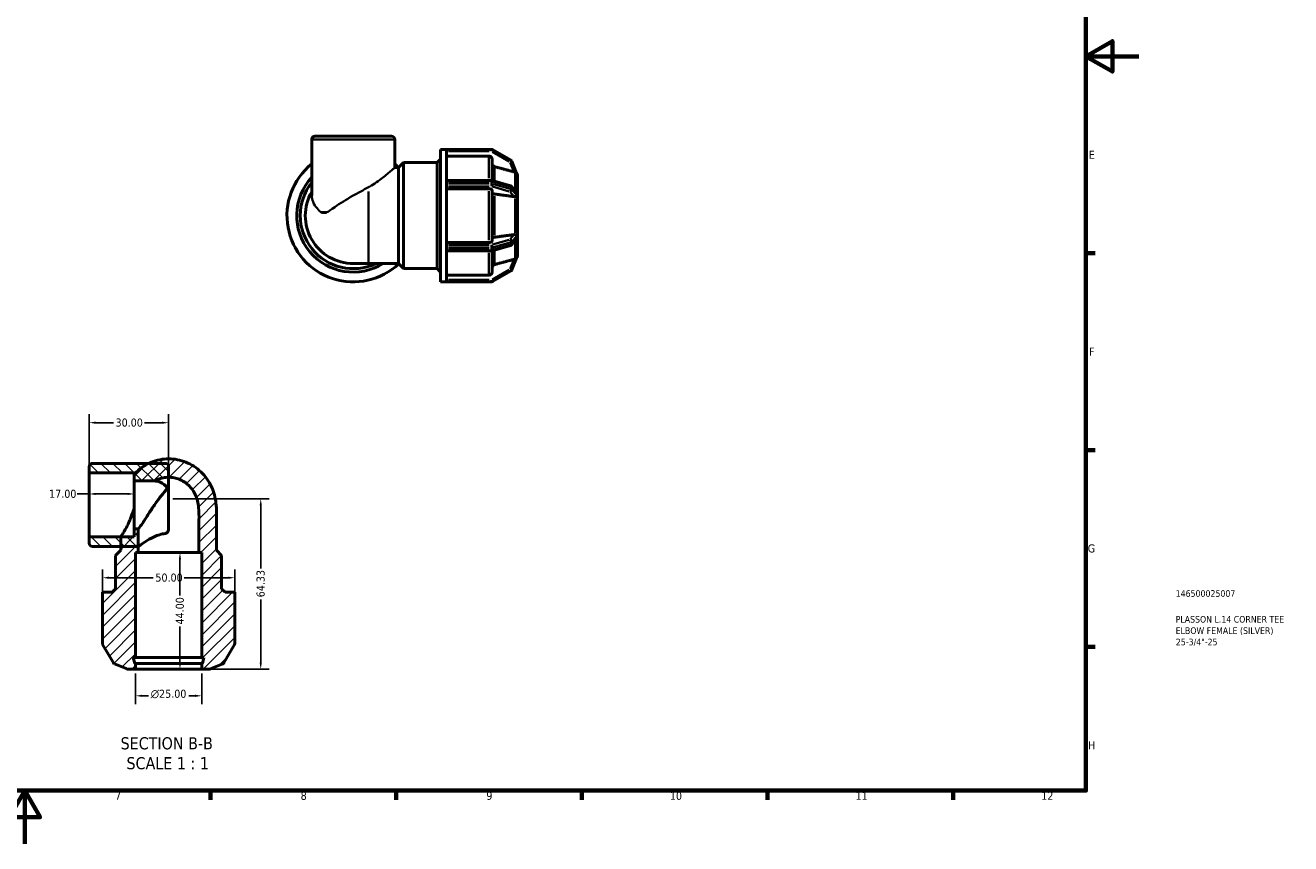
# Model space of a CAD drawing. Header units: millimetres. Extents: x 0 to 898, y 0 to 594.
# Tile 5 of 9: x 421 to 898, y 0 to 309. Entities that reach past the tile are written whole.
import ezdxf

# ---------------------------------------------------------------- set-up
doc = ezdxf.new("R2010")
doc.units = ezdxf.units.MM
for name, color, linetype, lineweight in [('Border (ANSI)', 7, 'Continuous', 70), ('Dimension (ANSI)', 7, 'Continuous', 25), ('Hatch (ANSI)', 7, 'Continuous', 18), ('Symbol (ANSI)', 7, 'Continuous', 25), ('Title (ISO)', 7, 'Continuous', 50), ('Visible (ANSI)', 7, 'Continuous', 50), ('Visible Narrow (ANSI)', 7, 'Continuous', 35)]:
    doc.layers.add(name, color=color, linetype=linetype, lineweight=lineweight)
doc.styles.add('Label Text (ANSI)', font='tahoma.ttf')
doc.styles.add('Note Text (ANSI)', font='tahoma.ttf')
doc.styles.add('Note Text (ISO)', font='tahoma.ttf')
doc.dimstyles.new('Default - mm (ANSI)', dxfattribs={"dimtxt": 3.048, "dimasz": 2.5, "dimexe": 3.175, "dimexo": 1.6002, "dimgap": 0.8, "dimtad": 0, "dimtoh": 1, "dimrnd": 1e-08, "dimzin": 4, "dimdsep": 46, "dimtxsty": 'Note Text (ANSI)', "dimcen": 0.09, "dimdle": 10, "dimclrd": 256, "dimclre": 256, "dimclrt": 256, "dimadec": 1, "dimazin": 1, "dimtfac": 1, "dimtofl": 0, "dimtmove": 0, "dimatfit": 3, "dimfxl": 1, "dimtolj": 1, "dimtzin": 4, "dimlwd": -1, "dimlwe": -1, "dimarcsym": 0})

# ---------------------------------------------------------------- blocks, each defined once
blk = doc.blocks.new('Borders Default Border')
at = {"layer": 'Border (ANSI)'}
for p, q in [((821, 222.75), (824.45, 222.75)), ((821, 148.5), (824.45, 148.5)), ((821, 74.25), (824.45, 74.25)), ((490.58, 20), (490.58, 16.55)), ((560.67, 20), (560.67, 16.55)), ((630.75, 20), (630.75, 16.55)), ((700.83, 20), (700.83, 16.55)), ((770.92, 20), (770.92, 16.55))]:
    blk.add_line(p, q, dxfattribs=at)
at = {"layer": 'Border (ANSI)', "flags": 128}
for points in [[(20, 20), (20, 574), (821, 574), (821, 20), (20, 20)], [(841, 297), (821, 297), (831, 302.77), (831, 291.23), (821, 297)], [(420.5, 0), (420.5, 20), (414.73, 10), (426.27, 10), (420.5, 20)]]:
    blk.add_lwpolyline(points, dxfattribs=at)
at = {"layer": 'Border (ANSI)', "attachment_point": 7, "style": 'Note Text (ANSI)'}
for s, insert, char_height in [('E', (822.05, 258.35), 3.05), ('F', (822.14, 184.1), 3.05), ('G', (821.66, 109.79), 3.05), ('H', (821.81, 35.6), 3.05), ('7', (454.6, 16.55), 3.05), ('8', (524.63, 16.48), 3.05), ('9', (594.7, 16.49), 3.05), ('10', (663.96, 16.49), 3.048), ('11', (734.04, 16.55), 3.048), ('12', (804.13, 16.55), 3.048)]:
    blk.add_mtext(s, dxfattribs=dict(at, insert=insert, char_height=char_height))
blk = doc.blocks.new('Title Blocks ISO')
at = {"layer": 'Title (ISO)', "color": 232, "true_color": 0xca0064, "style": 'Note Text (ISO)'}
for tag, p in [('PART_NUMBER_001', (33.84, 73.13)), ('DESCRIPTION_001', (33.84, 63.4)), ('DESCRIPTION_002', (33.84, 59.12)), ('DESCRIPTION_003', (33.91, 54.84))]:
    blk.add_attdef(tag, p, '', height=2.5, dxfattribs=at)
blk = doc.blocks.new('*D7')
at = {"layer": 'Defpoints', "color": 0, "transparency": 16777216}
for p in [(461.81, 131.93), (444.81, 127.79), (461.81, 127.79)]:
    blk.add_point(p, dxfattribs=at)
at = {"layer": 'Dimension (ANSI)', "transparency": 16777216}
for p, q in [((444.81, 131.93), (440.29, 131.93)), ((459.31, 131.93), (447.31, 131.93))]:
    blk.add_line(p, q, dxfattribs=at)
for points in [[(447.31, 132.35), (447.31, 131.52), (444.81, 131.93)], [(459.31, 132.35), (459.31, 131.52), (461.81, 131.93)]]:
    blk.add_solid(points, dxfattribs=at)
at = {"layer": 'Dimension (ANSI)', "transparency": 16777216, "insert": (429.7, 133.52), "char_height": 3.048, "attachment_point": 1, "style": 'Note Text (ANSI)'}
blk.add_mtext('\\A1;17.00', dxfattribs=at)
blk = doc.blocks.new('*D8')
at = {"layer": 'Defpoints', "color": 0, "transparency": 16777216}
for p in [(462.31, 65.79), (487.31, 65.79), (462.31, 55.79)]:
    blk.add_point(p, dxfattribs=at)
at = {"layer": 'Dimension (ANSI)', "transparency": 16777216}
for p, q in [((462.31, 64.19), (462.31, 52.61)), ((487.31, 64.19), (487.31, 52.61)), ((464.81, 55.79), (467.24, 55.79)), ((484.81, 55.79), (482.38, 55.79))]:
    blk.add_line(p, q, dxfattribs=at)
for points in [[(464.81, 56.21), (464.81, 55.37), (462.31, 55.79)], [(484.81, 56.21), (484.81, 55.37), (487.31, 55.79)]]:
    blk.add_solid(points, dxfattribs=at)
at = {"layer": 'Dimension (ANSI)', "transparency": 16777216, "insert": (468.04, 58.08), "char_height": 3.048, "attachment_point": 1, "style": 'Note Text (ANSI)'}
blk.add_mtext('\\A1;\\fAIGDT|b0|i0;\\H3.0480;\\ln\\fTahoma|b0|i0;\\H3.0480;25.00', dxfattribs=at)
blk = doc.blocks.new('*D9')
at = {"layer": 'Defpoints', "color": 0, "transparency": 16777216}
for p in [(474.81, 109.79), (479.07, 109.79), (474.81, 65.79)]:
    blk.add_point(p, dxfattribs=at)
at = {"layer": 'Dimension (ANSI)', "transparency": 16777216}
for p, q in [((479.07, 107.29), (479.07, 93.68)), ((479.07, 68.29), (479.07, 81.9))]:
    blk.add_line(p, q, dxfattribs=at)
for points in [[(478.65, 107.29), (479.49, 107.29), (479.07, 109.79)], [(478.65, 68.29), (479.49, 68.29), (479.07, 65.79)]]:
    blk.add_solid(points, dxfattribs=at)
at = {"layer": 'Dimension (ANSI)', "transparency": 16777216, "insert": (477.48, 82.7), "char_height": 3.048, "attachment_point": 1, "rotation": 90, "style": 'Note Text (ANSI)'}
blk.add_mtext('\\A1;44.00', dxfattribs=at)
blk = doc.blocks.new('*D10')
at = {"layer": 'Defpoints', "color": 0, "transparency": 16777216}
for p in [(474.81, 130.12), (509.56, 130.12), (487.31, 65.79)]:
    blk.add_point(p, dxfattribs=at)
at = {"layer": 'Dimension (ANSI)', "transparency": 16777216}
for p, q in [((476.41, 130.12), (512.74, 130.12)), ((509.56, 127.62), (509.56, 103.76)), ((509.56, 68.29), (509.56, 92.15)), ((488.91, 65.79), (512.74, 65.79))]:
    blk.add_line(p, q, dxfattribs=at)
for points in [[(509.15, 127.62), (509.98, 127.62), (509.56, 130.12)], [(509.15, 68.29), (509.98, 68.29), (509.56, 65.79)]]:
    blk.add_solid(points, dxfattribs=at)
at = {"layer": 'Dimension (ANSI)', "transparency": 16777216, "insert": (507.98, 92.95), "char_height": 3.048, "attachment_point": 1, "rotation": 90, "style": 'Note Text (ANSI)'}
blk.add_mtext('\\A1;64.33', dxfattribs=at)
blk = doc.blocks.new('*D11')
at = {"layer": 'Defpoints', "color": 0, "transparency": 16777216}
for p in [(474.81, 158.81), (444.81, 139.85), (474.81, 138.24)]:
    blk.add_point(p, dxfattribs=at)
at = {"layer": 'Dimension (ANSI)', "transparency": 16777216}
for p, q in [((444.81, 141.45), (444.81, 161.98)), ((447.31, 158.81), (453.98, 158.81)), ((472.31, 158.81), (465.64, 158.81)), ((474.81, 139.84), (474.81, 161.98))]:
    blk.add_line(p, q, dxfattribs=at)
for points in [[(447.31, 159.22), (447.31, 158.39), (444.81, 158.81)], [(472.31, 159.22), (472.31, 158.39), (474.81, 158.81)]]:
    blk.add_solid(points, dxfattribs=at)
at = {"layer": 'Dimension (ANSI)', "transparency": 16777216, "insert": (454.78, 160.39), "char_height": 3.048, "attachment_point": 1, "style": 'Note Text (ANSI)'}
blk.add_mtext('\\A1;30.00', dxfattribs=at)
blk = doc.blocks.new('*D12')
at = {"layer": 'Defpoints', "color": 0, "transparency": 16777216}
for p in [(499.81, 100.32), (449.81, 92.63), (499.81, 92.63)]:
    blk.add_point(p, dxfattribs=at)
at = {"layer": 'Dimension (ANSI)', "transparency": 16777216}
for p, q in [((449.81, 94.23), (449.81, 103.49)), ((452.31, 100.32), (469.01, 100.32)), ((497.31, 100.32), (480.61, 100.32)), ((499.81, 94.23), (499.81, 103.49))]:
    blk.add_line(p, q, dxfattribs=at)
for points in [[(452.31, 100.74), (452.31, 99.9), (449.81, 100.32)], [(497.31, 100.74), (497.31, 99.9), (499.81, 100.32)]]:
    blk.add_solid(points, dxfattribs=at)
at = {"layer": 'Dimension (ANSI)', "transparency": 16777216, "insert": (469.81, 101.91), "char_height": 3.048, "attachment_point": 1, "style": 'Note Text (ANSI)'}
blk.add_mtext('\\A1;50.00', dxfattribs=at)

msp = doc.modelspace()

# ---------------------------------------------------------------- hatches: boundary and pattern name
at = {"layer": 'Hatch (ANSI)'}
h = msp.add_hatch(dxfattribs=at)
h.set_pattern_fill('ANSI31', color=256, scale=25.4, angle=90.00021, style=0)
h.set_pattern_definition([(135.0002, (0, 0), (-2.245056, -2.245072), [])])
edge = h.paths.add_edge_path()
edge.add_line((461.808, 139.848), (461.808, 136.833))
edge.add_line((461.808, 136.833), (469.465, 136.833))
edge.add_spline(control_points=[(469.465, 136.833), (469.908, 137.084), (470.362, 137.299), (471.398, 137.712), (472.075, 137.917), (473.458, 138.183), (474.163, 138.245), (474.808, 138.245)], knot_values=[5.8613985, 5.8613985, 5.8613985, 5.8613985, 6.0023959, 6.0023959, 6.1959679, 6.1959679, 6.38954, 6.38954, 6.38954, 6.38954], degree=3, periodic=0)
edge.add_line((474.808, 138.245), (474.808, 142.216))
edge.add_ellipse((473.558, 142.216), major_axis=(1.25, 0), ratio=1, start_angle=0, end_angle=90)
edge.add_line((473.558, 143.466), (467.272, 143.466))
edge.add_line((467.272, 143.466), (446.058, 143.466))
edge.add_ellipse((446.058, 142.216), major_axis=(0, 1.25), ratio=1, start_angle=0, end_angle=90)
edge.add_line((444.808, 142.216), (444.808, 139.848))
edge.add_line((444.808, 139.848), (461.808, 139.848))
edge = h.paths.add_edge_path()
edge.add_line((461.808, 118.746), (461.808, 115.731))
edge.add_line((461.808, 115.731), (444.808, 115.731))
edge.add_line((444.808, 115.731), (444.808, 113.364))
edge.add_ellipse((446.058, 113.364), major_axis=(-1.25, 0), ratio=1, start_angle=0, end_angle=90)
edge.add_line((446.058, 112.114), (456.721, 112.114))
edge.add_line((456.721, 112.114), (463.353, 112.114))
edge.add_line((463.353, 112.114), (463.353, 118.746))
edge.add_line((463.353, 118.746), (461.808, 118.746))
h = msp.add_hatch(dxfattribs=at)
h.set_pattern_fill('ANSI31', color=256, scale=25.4, style=0)
h.set_pattern_definition([(45, (0, 0), (-2.245064, 2.245064), [])])
edge = h.paths.add_edge_path()
edge.add_line((499.808, 94.83), (496.128, 94.83))
edge.add_line((496.128, 94.83), (494.808, 96.15))
edge.add_line((494.808, 96.15), (494.808, 108.757))
edge.add_line((494.808, 108.757), (492.896, 110.67))
edge.add_line((492.896, 110.67), (492.896, 122.002))
edge.add_spline(control_points=[(492.896, 122.002), (492.896, 124.023), (492.927, 126.255), (492.538, 129.522), (492.336, 130.598), (491.777, 132.664), (491.421, 133.653), (490.549, 135.582), (489.957, 136.641), (488.566, 138.613), (487.767, 139.525), (486.197, 141.02), (485.288, 141.746), (483.34, 142.997), (482.302, 143.521), (480.343, 144.302), (479.244, 144.634), (477, 145.065), (475.855, 145.165), (473.761, 145.165), (472.617, 145.065), (470.373, 144.634), (469.273, 144.302), (467.962, 143.78), (467.618, 143.629), (467.272, 143.465)], knot_values=[6.2827341, 6.2827341, 6.2827341, 6.2827341, 6.8891158, 6.8891158, 7.1923066, 7.1923066, 7.4954974, 7.4954974, 7.827356, 7.827356, 8.1592146, 8.1592146, 8.4774911, 8.4774911, 8.7957675, 8.7957675, 9.1099344, 9.1099344, 9.4241012, 9.4241012, 9.7382681, 9.7382681, 10.0524349, 10.0524349, 10.1616348, 10.1616348, 10.1616348, 10.1616348], degree=3, periodic=0)
edge.add_spline(control_points=[(467.272, 143.465), (466.61, 143.15), (465.942, 142.783), (464.328, 141.746), (463.419, 141.02), (462.369, 140.019), (462.086, 139.733), (461.808, 139.43)], knot_values=[10.1616348, 10.1616348, 10.1616348, 10.1616348, 10.3707113, 10.3707113, 10.6889878, 10.6889878, 10.8059522, 10.8059522, 10.8059522, 10.8059522], degree=3, periodic=0)
edge.add_line((461.808, 139.43), (461.808, 136.833))
edge.add_line((461.808, 136.833), (469.465, 136.833))
edge.add_spline(control_points=[(469.465, 136.833), (469.908, 137.084), (470.362, 137.299), (471.398, 137.712), (472.075, 137.917), (473.458, 138.183), (474.163, 138.245), (475.453, 138.245), (476.158, 138.183), (477.541, 137.917), (478.219, 137.712), (479.433, 137.228), (480.08, 136.9), (481.295, 136.119), (481.861, 135.665), (482.859, 134.714), (483.374, 134.122), (484.27, 132.843), (484.651, 132.156), (485.258, 130.806), (485.517, 130.058), (485.91, 128.496), (486.044, 127.681), (486.292, 125.212), (486.264, 123.528), (486.264, 122.002)], knot_values=[1.6017052, 1.6017052, 1.6017052, 1.6017052, 1.7427026, 1.7427026, 1.9362746, 1.9362746, 2.1298467, 2.1298467, 2.3234187, 2.3234187, 2.5169908, 2.5169908, 2.7155631, 2.7155631, 2.9141354, 2.9141354, 3.1289343, 3.1289343, 3.3437331, 3.3437331, 3.5727232, 3.5727232, 3.8017132, 3.8017132, 4.2596933, 4.2596933, 4.2596933, 4.2596933], degree=3, periodic=0)
edge.add_line((486.264, 122.002), (486.264, 109.79))
edge.add_line((486.264, 109.79), (487.308, 109.79))
edge.add_line((487.308, 109.79), (487.308, 70.19))
edge.add_line((487.308, 70.19), (488.148, 70.19))
edge.add_line((488.148, 70.19), (487.558, 67.99))
edge.add_line((487.558, 67.99), (487.308, 67.99))
edge.add_line((487.308, 67.99), (487.308, 65.79))
edge.add_line((487.308, 65.79), (490.031, 65.79))
edge.add_ellipse((490.031, 67.04), major_axis=(0, -1.25), ratio=1, start_angle=0, end_angle=43.50048)
edge.add_line((490.892, 66.133), (495.304, 67.893))
edge.add_ellipse((495.026, 68.59), major_axis=(0.278, -0.697), ratio=1, start_angle=0, end_angle=38.24976)
edge.add_line((495.676, 68.215), (499.708, 75.199))
edge.add_ellipse((499.058, 75.574), major_axis=(0.65, -0.375), ratio=1, start_angle=0, end_angle=30)
edge.add_line((499.808, 75.574), (499.808, 92.63))
edge.add_line((499.808, 92.63), (499.808, 94.83))
edge = h.paths.add_edge_path()
edge.add_line((453.488, 94.83), (449.808, 94.83))
edge.add_line((449.808, 94.83), (449.808, 92.63))
edge.add_line((449.808, 92.63), (449.808, 75.574))
edge.add_ellipse((450.558, 75.574), major_axis=(-0.75, 0), ratio=1, start_angle=0, end_angle=30)
edge.add_line((449.909, 75.199), (453.941, 68.215))
edge.add_ellipse((454.59, 68.59), major_axis=(-0.65, -0.375), ratio=1, start_angle=0, end_angle=38.24976)
edge.add_line((454.313, 67.893), (458.725, 66.133))
edge.add_ellipse((459.585, 67.04), major_axis=(-0.86, -0.907), ratio=1, start_angle=0, end_angle=43.50048)
edge.add_line((459.585, 65.79), (462.308, 65.79))
edge.add_line((462.308, 65.79), (462.308, 67.99))
edge.add_line((462.308, 67.99), (462.058, 67.99))
edge.add_line((462.058, 67.99), (461.469, 70.19))
edge.add_line((461.469, 70.19), (462.308, 70.19))
edge.add_line((462.308, 70.19), (462.308, 109.79))
edge.add_line((462.308, 109.79), (463.353, 109.79))
edge.add_line((463.353, 109.79), (463.353, 118.746))
edge.add_line((463.353, 118.746), (461.808, 118.746))
edge.add_line((461.808, 118.746), (461.808, 115.731))
edge.add_line((461.808, 115.731), (456.721, 115.731))
edge.add_line((456.721, 115.731), (456.721, 112.114))
edge.add_line((456.721, 112.114), (456.721, 110.67))
edge.add_line((456.721, 110.67), (454.808, 108.757))
edge.add_line((454.808, 108.757), (454.808, 96.15))
edge.add_line((454.808, 96.15), (453.488, 94.83))

# ---------------------------------------------------------------- linework, layer by layer
at = {"layer": 'Visible (ANSI)'}
for p, q in [((528.787, 244.464), (528.787, 265.677)), ((530.037, 266.927), (558.889, 266.927)), ((560.139, 255.015), (560.139, 265.677)), ((576.103, 256.927), (577.423, 258.247)), ((577.423, 211.927), (577.423, 261.927)), ((577.423, 261.927), (579.623, 261.927)), ((579.623, 261.92), (579.623, 261.927)), ((596.679, 261.927), (579.623, 261.927)), ((579.623, 249.947), (579.623, 261.92)), ((595.63, 259.393), (579.623, 259.393)), ((596.88, 258.141), (596.88, 250.208)), ((604.038, 257.795), (597.054, 261.827)), ((561.583, 255.015), (560.139, 255.015)), ((561.583, 255.015), (563.495, 256.927)), ((561.583, 218.84), (561.583, 255.015)), ((563.495, 216.927), (563.495, 256.927)), ((563.495, 256.927), (576.103, 256.927)), ((576.103, 216.927), (576.103, 256.927)), ((606.125, 252.997), (604.359, 257.423)), ((522.812, 249.427), (522.562, 248.994)), ((523.062, 249.86), (522.812, 249.427)), ((579.623, 250.235), (596.679, 250.235)), ((579.623, 249.86), (579.623, 249.947)), ((579.623, 249.427), (579.623, 249.86)), ((579.623, 248.994), (579.623, 249.427)), ((579.623, 248.9), (579.623, 248.994)), ((579.623, 224.954), (579.623, 248.9)), ((596.887, 250.206), (603.871, 248.19)), ((606.463, 252.15), (606.462, 252.153)), ((606.462, 252.149), (606.463, 252.15)), ((606.463, 252.15), (606.463, 245.621)), ((595.63, 247.077), (579.623, 247.077)), ((596.88, 246.451), (596.88, 227.403)), ((604.249, 247.937), (605.939, 245.819)), ((606.462, 245.623), (606.463, 245.621)), ((606.463, 245.621), (606.463, 244.539)), ((606.463, 244.539), (606.463, 243.456)), ((606.463, 243.456), (606.462, 243.458)), ((606.462, 243.456), (606.463, 243.456)), ((606.463, 243.456), (606.463, 230.398)), ((606.463, 230.398), (606.462, 230.399)), ((606.462, 230.397), (606.463, 230.398)), ((606.463, 230.398), (606.463, 229.316)), ((606.463, 229.316), (606.463, 228.233)), ((522.562, 224.86), (522.812, 224.427)), ((579.623, 226.777), (595.63, 226.777)), ((579.623, 224.86), (579.623, 224.954)), ((579.623, 224.427), (579.623, 224.86)), ((603.871, 225.665), (596.887, 223.649)), ((605.939, 228.036), (604.249, 225.918)), ((606.463, 228.233), (606.462, 228.232)), ((606.463, 228.233), (606.463, 221.704)), ((522.812, 224.427), (523.062, 223.994)), ((579.623, 223.994), (579.623, 224.427)), ((579.623, 223.908), (579.623, 223.994)), ((579.623, 211.935), (579.623, 223.908)), ((596.679, 223.619), (579.623, 223.619)), ((596.88, 223.647), (596.88, 215.714)), ((604.359, 216.432), (606.125, 220.857)), ((606.463, 221.704), (606.462, 221.705)), ((606.462, 221.701), (606.463, 221.704)), ((544.463, 218.84), (550.251, 218.84)), ((561.583, 218.84), (550.251, 218.84)), ((561.583, 218.84), (563.495, 216.927)), ((563.495, 216.927), (576.103, 216.927)), ((576.103, 216.927), (577.423, 215.607)), ((597.054, 212.028), (604.038, 216.06)), ((543.963, 211.927), (544.463, 211.927)), ((544.463, 211.927), (544.963, 211.927)), ((577.423, 211.927), (579.623, 211.927)), ((579.623, 214.462), (595.63, 214.462)), ((579.623, 211.927), (579.623, 211.935)), ((579.623, 211.927), (596.679, 211.927)), ((473.558, 143.466), (446.058, 143.466)), ((444.808, 142.216), (444.808, 139.848)), ((444.808, 139.848), (461.808, 139.848)), ((444.808, 139.848), (444.808, 115.731)), ((461.808, 139.848), (461.808, 136.833)), ((461.808, 139.43), (461.808, 136.833)), ((474.808, 138.245), (474.808, 142.216)), ((461.808, 136.833), (469.465, 136.833)), ((461.808, 118.746), (461.808, 136.833)), ((461.808, 136.833), (469.465, 136.833)), ((461.808, 136.833), (461.808, 118.746)), ((474.808, 138.245), (474.808, 122.002)), ((474.808, 122.002), (474.808, 119.021)), ((486.264, 122.002), (486.264, 109.79)), ((492.896, 110.67), (492.896, 122.002)), ((461.808, 115.731), (444.808, 115.731)), ((444.808, 115.731), (444.808, 113.364)), ((461.808, 115.731), (456.721, 115.731)), ((456.721, 115.731), (456.721, 110.67)), ((463.353, 118.746), (461.808, 118.746)), ((461.808, 118.746), (461.808, 115.731)), ((461.808, 118.746), (461.808, 115.731)), ((463.353, 118.746), (461.808, 118.746)), ((463.353, 109.79), (463.353, 118.746)), ((463.353, 112.114), (463.353, 118.746)), ((446.058, 112.114), (463.353, 112.114)), ((456.721, 110.67), (454.808, 108.757)), ((494.808, 108.757), (492.896, 110.67)), ((454.808, 108.757), (454.808, 96.15)), ((462.308, 70.19), (462.308, 109.79)), ((462.308, 109.79), (463.353, 109.79)), ((463.353, 109.79), (486.264, 109.79)), ((486.264, 109.79), (487.308, 109.79)), ((487.308, 109.79), (487.308, 70.19)), ((494.808, 96.15), (494.808, 108.757)), ((454.808, 96.15), (453.488, 94.83)), ((496.128, 94.83), (494.808, 96.15)), ((453.488, 94.83), (449.808, 94.83)), ((449.808, 94.83), (449.808, 92.63)), ((449.808, 92.63), (449.808, 75.574)), ((499.808, 94.83), (496.128, 94.83)), ((499.808, 92.63), (499.808, 94.83)), ((499.808, 75.574), (499.808, 92.63)), ((449.909, 75.199), (453.941, 68.215)), ((495.676, 68.215), (499.708, 75.199)), ((454.313, 67.893), (458.725, 66.133)), ((462.058, 67.99), (461.469, 70.19)), ((461.469, 70.19), (462.308, 70.19)), ((462.308, 67.99), (462.058, 67.99)), ((462.308, 70.19), (487.308, 70.19)), ((462.308, 65.79), (462.308, 67.99)), ((462.308, 67.99), (487.308, 67.99)), ((487.308, 70.19), (488.148, 70.19)), ((487.558, 67.99), (487.308, 67.99)), ((487.308, 67.99), (487.308, 65.79)), ((488.148, 70.19), (487.558, 67.99)), ((490.892, 66.133), (495.304, 67.893)), ((459.585, 65.79), (462.308, 65.79)), ((462.308, 65.79), (487.308, 65.79)), ((487.308, 65.79), (490.031, 65.79))]:
    msp.add_line(p, q, dxfattribs=at)
for centre, radius, start, end in [((530.037, 265.677), 1.25, 90, 180), ((558.889, 265.677), 1.25, 0, 90), ((596.679, 261.177), 0.75, 60, 90), ((544.463, 236.927), 25, 128.83222, 313.4315), ((544.463, 236.927), 25, 46.5685, 51.16778), ((603.663, 257.145), 0.75, 21.75024, 60), ((523.212, 248.619), 0.75, 150, 158.00505), ((523.712, 249.485), 0.75, 141.99495, 150), ((544.463, 236.927), 21.32, 137.33041, 301.96263), ((544.463, 236.927), 20, 141.61006, 295.25908), ((596.679, 249.485), 0.75, 73.89789, 90), ((605.213, 252.15), 1.25, 0, 43.50048), ((544.463, 236.927), 18.088, 150.07357, 270), ((544.463, 236.927), 18.088, 150.07357, 270), ((603.663, 247.469), 0.75, 38.58737, 73.89789), ((523.212, 225.235), 0.75, 201.99495, 210), ((603.663, 226.385), 0.75, 286.10211, 321.41263), ((523.712, 224.369), 0.75, 210, 218.00505), ((596.679, 224.369), 0.75, 270, 286.10211), ((605.213, 221.704), 1.25, 316.49952, 0), ((603.663, 216.71), 0.75, 300, 338.24976), ((543.963, 212.677), 0.75, 261.99495, 270), ((544.963, 212.677), 0.75, 270, 278.00505), ((596.679, 212.677), 0.75, 270, 300), ((446.058, 142.216), 1.25, 90, 180), ((473.558, 142.216), 1.25, 0, 90), ((446.058, 113.364), 1.25, 180, 270), ((450.558, 75.574), 0.75, 180, 210), ((499.058, 75.574), 0.75, 330, 0), ((454.59, 68.59), 0.75, 210, 248.24976), ((495.026, 68.59), 0.75, 291.75024, 330), ((459.585, 67.04), 1.25, 226.49952, 270), ((490.031, 67.04), 1.25, 270, 313.50048)]:
    msp.add_arc(centre, radius, start, end, dxfattribs=at)
for points, knots in [([(596.88, 258.141), (596.88, 258.295), (596.844, 258.477), (596.726, 258.763), (596.623, 258.917), (596.404, 259.135), (596.251, 259.238), (595.966, 259.356), (595.784, 259.393), (595.63, 259.393)], [-0.18527327, -0.18527327, -0.18527327, -0.18527327, -0.13888947, -0.13888947, -0.09254942, -0.09254942, -0.04625641, -0.04625641, 0, 0, 0, 0]), ([(597.806, 255.387), (597.752, 255.401), (597.7, 255.419), (597.509, 255.499), (597.355, 255.602), (597.137, 255.82), (597.034, 255.974), (596.916, 256.26), (596.88, 256.442), (596.88, 256.597)], [0.40127516, 0.40127516, 0.40127516, 0.40127516, 0.41686274, 0.41686274, 0.46316434, 0.46316434, 0.50952692, 0.50952692, 0.55593311, 0.55593311, 0.55593311, 0.55593311]), ([(605.537, 253.316), (605.531, 253.317), (605.525, 253.318), (605.406, 253.347), (605.285, 253.378), (605.174, 253.408), (605.166, 253.41), (605.159, 253.412), (605.152, 253.414)], [0.473524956, 0.473524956, 0.473524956, 0.473524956, 0.475358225, 0.475358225, 0.510070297, 0.510070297, 0.510070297, 0.512343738, 0.512343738, 0.512343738, 0.512343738]), ([(606.125, 252.997), (606.126, 252.996), (606.124, 252.997), (606.109, 253.01), (606.089, 253.028), (606.024, 253.084), (605.95, 253.142), (605.76, 253.245), (605.654, 253.287), (605.537, 253.316)], [-0.1465818, -0.1465818, -0.1465818, -0.1465818, -0.13650355, -0.13650355, -0.11683378, -0.11683378, -0.07303231, -0.07303231, -0.03388567, -0.03388567, -0.03388567, -0.03388567]), ([(596.88, 246.451), (596.88, 246.529), (596.844, 246.62), (596.726, 246.763), (596.623, 246.84), (596.404, 246.949), (596.251, 247), (595.966, 247.059), (595.784, 247.077), (595.63, 247.077)], [-0.18527327, -0.18527327, -0.18527327, -0.18527327, -0.13888947, -0.13888947, -0.09254942, -0.09254942, -0.04625641, -0.04625641, 0, 0, 0, 0]), ([(597.806, 245.075), (597.752, 245.082), (597.7, 245.091), (597.509, 245.13), (597.355, 245.182), (597.137, 245.291), (597.034, 245.368), (596.916, 245.511), (596.88, 245.602), (596.88, 245.68)], [0.40127516, 0.40127516, 0.40127516, 0.40127516, 0.41686274, 0.41686274, 0.46316434, 0.46316434, 0.50952692, 0.50952692, 0.55593311, 0.55593311, 0.55593311, 0.55593311]), ([(605.537, 244.102), (605.531, 244.1), (605.525, 244.099), (605.406, 244.075), (605.285, 244.072), (605.174, 244.085), (605.166, 244.086), (605.159, 244.087), (605.152, 244.088)], [0.473524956, 0.473524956, 0.473524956, 0.473524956, 0.475358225, 0.475358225, 0.510070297, 0.510070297, 0.510070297, 0.512343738, 0.512343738, 0.512343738, 0.512343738]), ([(606.125, 244.529), (606.126, 244.505), (606.124, 244.482), (606.107, 244.409), (606.082, 244.372), (606.006, 244.287), (605.921, 244.232), (605.723, 244.151), (605.634, 244.124), (605.537, 244.102)], [-0.15709467, -0.15709467, -0.15709467, -0.15709467, -0.14631463, -0.14631463, -0.12218052, -0.12218052, -0.06868867, -0.06868867, -0.03458663, -0.03458663, -0.03458663, -0.03458663]), ([(605.939, 245.819), (606.009, 245.732), (606.062, 245.64), (606.112, 245.507), (606.121, 245.467), (606.125, 245.42), (606.126, 245.408), (606.125, 245.395)], [-0.198507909, -0.198507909, -0.198507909, -0.198507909, -0.174528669, -0.174528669, -0.160490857, -0.160490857, -0.155019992, -0.155019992, -0.155019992, -0.155019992]), ([(606.125, 245.395), (606.121, 245.252), (606.12, 245.108), (606.12, 244.969), (606.12, 244.83), (606.121, 244.682), (606.125, 244.529)], [-0.048203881, -0.048203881, -0.048203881, -0.048203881, 0, 0, 0, 0.048203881, 0.048203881, 0.048203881, 0.048203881]), ([(605.152, 229.767), (605.159, 229.768), (605.166, 229.769), (605.174, 229.77), (605.285, 229.782), (605.406, 229.78), (605.525, 229.756), (605.531, 229.755), (605.537, 229.753)], [0.507796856, 0.507796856, 0.507796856, 0.507796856, 0.510070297, 0.510070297, 0.510070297, 0.544782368, 0.544782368, 0.546615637, 0.546615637, 0.546615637, 0.546615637]), ([(605.537, 229.753), (605.666, 229.724), (605.783, 229.684), (605.971, 229.591), (606.043, 229.538), (606.108, 229.438), (606.119, 229.403), (606.125, 229.356), (606.126, 229.341), (606.125, 229.325)], [-0.234544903, -0.234544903, -0.234544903, -0.234544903, -0.207456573, -0.207456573, -0.180750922, -0.180750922, -0.165263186, -0.165263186, -0.158210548, -0.158210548, -0.158210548, -0.158210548]), ([(606.125, 229.325), (606.121, 229.172), (606.12, 229.025), (606.12, 228.886), (606.12, 228.746), (606.121, 228.603), (606.125, 228.459)], [1.036737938, 1.036737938, 1.036737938, 1.036737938, 1.08494182, 1.08494182, 1.08494182, 1.133145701, 1.133145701, 1.133145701, 1.133145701]), ([(595.63, 226.777), (595.784, 226.777), (595.966, 226.795), (596.251, 226.854), (596.404, 226.906), (596.623, 227.015), (596.726, 227.092), (596.844, 227.235), (596.88, 227.326), (596.88, 227.403)], [0, 0, 0, 0, 0.04625641, 0.04625641, 0.09254942, 0.09254942, 0.13888947, 0.13888947, 0.18527327, 0.18527327, 0.18527327, 0.18527327]), ([(596.88, 228.175), (596.88, 228.253), (596.916, 228.344), (597.034, 228.486), (597.137, 228.564), (597.355, 228.673), (597.509, 228.724), (597.7, 228.764), (597.752, 228.773), (597.806, 228.78)], [0.18529753, 0.18529753, 0.18529753, 0.18529753, 0.23170372, 0.23170372, 0.2780663, 0.2780663, 0.3243679, 0.3243679, 0.33995548, 0.33995548, 0.33995548, 0.33995548]), ([(606.125, 228.459), (606.126, 228.436), (606.123, 228.411), (606.109, 228.338), (606.091, 228.285), (606.031, 228.165), (605.991, 228.1), (605.939, 228.036)], [-0.161103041, -0.161103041, -0.161103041, -0.161103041, -0.144475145, -0.144475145, -0.115686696, -0.115686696, -0.087873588, -0.087873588, -0.087873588, -0.087873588]), ([(605.152, 220.441), (605.159, 220.443), (605.166, 220.445), (605.174, 220.447), (605.285, 220.477), (605.406, 220.508), (605.525, 220.536), (605.531, 220.538), (605.537, 220.539)], [0.507796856, 0.507796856, 0.507796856, 0.507796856, 0.510070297, 0.510070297, 0.510070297, 0.544782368, 0.544782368, 0.546615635, 0.546615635, 0.546615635, 0.546615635]), ([(605.537, 220.539), (605.603, 220.555), (605.666, 220.576), (605.846, 220.649), (605.941, 220.71), (606.043, 220.787), (606.074, 220.813), (606.108, 220.844), (606.118, 220.853), (606.125, 220.858), (606.126, 220.858), (606.125, 220.857)], [-0.2497858, -0.2497858, -0.2497858, -0.2497858, -0.23044608, -0.23044608, -0.19083715, -0.19083715, -0.16835924, -0.16835924, -0.15379967, -0.15379967, -0.14693012, -0.14693012, -0.14693012, -0.14693012]), ([(595.63, 214.462), (595.784, 214.462), (595.966, 214.498), (596.251, 214.616), (596.404, 214.719), (596.623, 214.938), (596.726, 215.092), (596.844, 215.378), (596.88, 215.56), (596.88, 215.714)], [0, 0, 0, 0, 0.04625641, 0.04625641, 0.09254942, 0.09254942, 0.13888947, 0.13888947, 0.18527327, 0.18527327, 0.18527327, 0.18527327]), ([(596.88, 217.258), (596.88, 217.413), (596.916, 217.595), (597.034, 217.88), (597.137, 218.035), (597.355, 218.253), (597.509, 218.356), (597.7, 218.435), (597.752, 218.453), (597.806, 218.468)], [0.18529753, 0.18529753, 0.18529753, 0.18529753, 0.23170372, 0.23170372, 0.2780663, 0.2780663, 0.3243679, 0.3243679, 0.33995548, 0.33995548, 0.33995548, 0.33995548]), ([(492.896, 122.002), (492.896, 124.023), (492.927, 126.255), (492.538, 129.522), (492.336, 130.598), (491.777, 132.664), (491.421, 133.653), (490.549, 135.582), (489.957, 136.641), (488.566, 138.613), (487.767, 139.525), (486.197, 141.02), (485.288, 141.746), (483.34, 142.997), (482.302, 143.521), (480.343, 144.302), (479.244, 144.634), (477, 145.065), (475.855, 145.165), (473.761, 145.165), (472.617, 145.065), (470.373, 144.634), (469.273, 144.302), (467.315, 143.521), (466.276, 142.997), (464.328, 141.746), (463.419, 141.02), (462.369, 140.019), (462.086, 139.733), (461.808, 139.43)], [6.2827341, 6.2827341, 6.2827341, 6.2827341, 6.8891158, 6.8891158, 7.1923066, 7.1923066, 7.4954974, 7.4954974, 7.827356, 7.827356, 8.1592146, 8.1592146, 8.4774911, 8.4774911, 8.7957675, 8.7957675, 9.1099344, 9.1099344, 9.4241012, 9.4241012, 9.7382681, 9.7382681, 10.0524349, 10.0524349, 10.3707113, 10.3707113, 10.6889878, 10.6889878, 10.8059522, 10.8059522, 10.8059522, 10.8059522]), ([(469.465, 136.833), (469.64, 136.833), (469.816, 136.823), (471.123, 136.668), (472.162, 136.14), (473.413, 135.255), (473.74, 134.973), (474.049, 134.633), (474.129, 134.526), (474.201, 134.377), (474.218, 134.33), (474.233, 134.259), (474.236, 134.235), (474.238, 134.191), (474.238, 134.171), (474.235, 134.125), (474.231, 134.099), (474.216, 134.03), (474.201, 133.987), (474.067, 133.681), (473.789, 133.366), (473.195, 132.661), (472.365, 131.718), (470.349, 129.087), (469.373, 127.679), (467.631, 125.049), (466.866, 123.839), (466.017, 122.5), (465.856, 122.245), (465.701, 122.002)], [-2.8771828, -2.8771828, -2.8771828, -2.8771828, -2.8414864, -2.8414864, -2.6134055, -2.6134055, -2.50409, -2.50409, -2.4478036, -2.4478036, -2.4221968, -2.4221968, -2.4093133, -2.4093133, -2.398105, -2.398105, -2.3834764, -2.3834764, -2.357417, -2.357417, -2.1931967, -2.1931967, -1.7838558, -1.7838558, -1.3617051, -1.3617051, -0.974172, -0.974172, -0.8791546, -0.8791546, -0.8791546, -0.8791546]), ([(465.701, 122.002), (466.313, 122.964), (467.014, 124.081), (468.639, 126.586), (469.562, 127.966), (471.966, 131.264), (473.186, 132.645), (473.94, 133.548), (474.132, 133.792), (474.217, 134.037), (474.227, 134.074), (474.236, 134.133), (474.238, 134.154), (474.238, 134.197), (474.237, 134.218), (474.232, 134.267), (474.226, 134.296), (474.193, 134.405), (474.149, 134.492), (473.959, 134.747), (473.789, 134.916), (473.185, 135.439), (472.372, 136.055), (470.699, 136.703), (470.078, 136.833), (469.465, 136.833)], [3.5512311, 3.5512311, 3.5512311, 3.5512311, 4.3371868, 4.3371868, 5.1937352, 5.1937352, 6.4277271, 6.4277271, 7.0966555, 7.0966555, 7.2092565, 7.2092565, 7.2734774, 7.2734774, 7.3315025, 7.3315025, 7.4108318, 7.4108318, 7.6256822, 7.6256822, 7.9413856, 7.9413856, 8.5874998, 8.5874998, 8.9691331, 8.9691331, 8.9691331, 8.9691331]), ([(469.465, 136.833), (469.908, 137.084), (470.362, 137.299), (471.398, 137.712), (472.075, 137.917), (473.458, 138.183), (474.163, 138.245), (475.453, 138.245), (476.158, 138.183), (477.541, 137.917), (478.219, 137.712), (479.433, 137.228), (480.08, 136.9), (481.295, 136.119), (481.861, 135.665), (482.859, 134.714), (483.374, 134.122), (484.27, 132.843), (484.651, 132.156), (485.258, 130.806), (485.517, 130.058), (485.91, 128.496), (486.044, 127.681), (486.292, 125.212), (486.264, 123.528), (486.264, 122.002)], [1.6017052, 1.6017052, 1.6017052, 1.6017052, 1.7427026, 1.7427026, 1.9362746, 1.9362746, 2.1298467, 2.1298467, 2.3234187, 2.3234187, 2.5169908, 2.5169908, 2.7155631, 2.7155631, 2.9141354, 2.9141354, 3.1289343, 3.1289343, 3.3437331, 3.3437331, 3.5727232, 3.5727232, 3.8017132, 3.8017132, 4.2596933, 4.2596933, 4.2596933, 4.2596933]), ([(469.465, 136.833), (469.908, 137.084), (470.362, 137.299), (471.398, 137.712), (472.075, 137.917), (473.458, 138.183), (474.163, 138.245), (474.808, 138.245)], [5.86139849, 5.86139849, 5.86139849, 5.86139849, 6.00239587, 6.00239587, 6.19596793, 6.19596793, 6.38953998, 6.38953998, 6.38953998, 6.38953998]), ([(460.136, 122.002), (460.181, 122.115), (460.226, 122.229), (460.786, 123.664), (461.312, 125.099), (461.808, 126.577)], [-0.51074193, -0.51074193, -0.51074193, -0.51074193, -0.46980036, -0.46980036, 0, 0, 0, 0]), ([(456.721, 115.731), (456.721, 115.731), (456.773, 115.809), (456.982, 116.127), (457.14, 116.367), (457.735, 117.304), (458.302, 118.226), (459.273, 120.043), (459.73, 120.971), (460.136, 122.002)], [5.6774868, 5.6774868, 5.6774868, 5.6774868, 5.9127403, 5.9127403, 6.1479938, 6.1479938, 6.6185008, 6.6185008, 6.9721378, 6.9721378, 6.9721378, 6.9721378]), ([(465.701, 122.002), (465.566, 121.789), (465.433, 121.586), (464.79, 120.631), (464.275, 119.941), (463.554, 118.997), (463.353, 118.746), (463.353, 118.746)], [3.56156519, 3.56156519, 3.56156519, 3.56156519, 3.65145663, 3.65145663, 4.01025885, 4.01025885, 4.36906107, 4.36906107, 4.36906107, 4.36906107]), ([(463.353, 118.746), (463.353, 118.746), (463.554, 118.997), (464.275, 119.941), (464.79, 120.631), (465.433, 121.586), (465.566, 121.789), (465.701, 122.002)], [4.36906107, 4.36906107, 4.36906107, 4.36906107, 4.72786329, 4.72786329, 5.08666551, 5.08666551, 5.17655696, 5.17655696, 5.17655696, 5.17655696]), ([(473.558, 117.016), (473.21, 116.976), (472.864, 116.919), (471.77, 116.69), (471.037, 116.462), (468.949, 115.658), (467.703, 114.969), (465.731, 113.779), (464.856, 113.182), (463.963, 112.555), (463.733, 112.39), (463.428, 112.169), (463.353, 112.114), (463.353, 112.114)], [3.7631663, 3.7631663, 3.7631663, 3.7631663, 3.8677368, 3.8677368, 4.0972074, 4.0972074, 4.5561486, 4.5561486, 5.0067739, 5.0067739, 5.2320866, 5.2320866, 5.4573993, 5.4573993, 5.4573993, 5.4573993]), ([(474.808, 119.021), (474.808, 118.977), (474.807, 118.932), (474.793, 118.575), (474.736, 118.259), (474.533, 117.754), (474.42, 117.571), (474.183, 117.305), (474.06, 117.204), (473.808, 117.071), (473.685, 117.031), (473.558, 117.016)], [-0.23509056, -0.23509056, -0.23509056, -0.23509056, -0.2238076, -0.2238076, -0.14481642, -0.14481642, -0.08565885, -0.08565885, -0.03859994, -0.03859994, 0, 0, 0, 0])]:
    msp.add_open_spline(points, degree=3, knots=knots, dxfattribs=at)
for points, weights in [([(605.152, 253.414), (601.686, 254.345), (597.806, 255.387)], [1.00017691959, 1.00167836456, 1]), ([(605.152, 244.088), (601.686, 244.554), (597.806, 245.075)], [1.00017751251, 1.00167866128, 1]), ([(597.806, 228.78), (601.686, 229.301), (605.152, 229.767)], [1, 1.00167866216, 1.0001775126]), ([(597.806, 218.468), (601.686, 219.51), (605.152, 220.441)], [1, 1.00167866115, 1.00017751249])]:
    msp.add_rational_spline(points, weights, degree=2, dxfattribs=at)
for points in [[(606.462, 252.149), (606.462, 252.151), (606.462, 252.152), (606.462, 252.153)], [(606.463, 244.539), (606.463, 244.882), (606.464, 245.253), (606.462, 245.623)], [(606.462, 243.458), (606.464, 243.824), (606.463, 244.196), (606.463, 244.539)], [(606.462, 243.456), (606.462, 243.456), (606.462, 243.457), (606.462, 243.458)], [(606.462, 230.397), (606.462, 230.398), (606.462, 230.398), (606.462, 230.399)], [(606.463, 229.316), (606.463, 229.659), (606.464, 230.031), (606.462, 230.397)], [(606.462, 228.232), (606.464, 228.602), (606.463, 228.973), (606.463, 229.316)], [(606.462, 221.701), (606.462, 221.703), (606.462, 221.704), (606.462, 221.705)]]:
    msp.add_open_spline(points, degree=3, dxfattribs=at)
at = {"layer": 'Visible Narrow (ANSI)'}
for p, q in [((559.946, 265.677), (528.98, 265.677)), ((580.476, 261.177), (595.826, 261.177)), ((595.63, 251.023), (595.63, 259.316)), ((596.679, 261.236), (596.679, 261.925)), ((597.053, 261.825), (596.708, 261.228)), ((597.028, 260.976), (603.314, 257.347)), ((597.806, 255.33), (597.806, 250.407)), ((603.692, 257.196), (604.037, 257.793)), ((604.357, 257.422), (603.718, 257.167)), ((603.737, 256.959), (605.077, 253.6)), ((605.537, 246.914), (605.537, 253.247)), ((580.476, 249.86), (595.826, 249.86)), ((595.826, 248.994), (580.476, 248.994)), ((596.679, 249.894), (596.679, 250.234)), ((596.679, 249.817), (596.679, 249.038)), ((596.679, 248.001), (596.679, 248.942)), ((597.054, 248.987), (597.054, 249.767)), ((597.403, 249.709), (603.689, 247.895)), ((603.689, 247.029), (597.403, 248.843)), ((550.251, 245.98), (550.251, 218.949)), ((580.476, 247.97), (595.826, 247.97)), ((595.63, 227.728), (595.63, 246.127)), ((597.028, 247.869), (603.314, 246.055)), ((597.806, 244.309), (597.806, 229.546)), ((603.737, 245.86), (605.077, 244.181)), ((604.038, 247.751), (604.038, 246.971)), ((604.359, 246.786), (604.359, 247.565)), ((604.448, 247.498), (606.037, 245.506)), ((606.037, 244.64), (604.448, 246.632)), ((605.537, 230.428), (605.537, 243.427)), ((532.391, 238.177), (534.462, 238.177)), ((605.077, 229.673), (603.737, 227.994)), ((595.826, 225.885), (580.476, 225.885)), ((580.476, 224.86), (595.826, 224.86)), ((596.679, 224.913), (596.679, 225.853)), ((596.679, 224.817), (596.679, 224.038)), ((603.314, 227.8), (597.028, 225.986)), ((597.054, 224.088), (597.054, 224.867)), ((597.403, 225.011), (603.689, 226.826)), ((603.689, 225.96), (597.403, 224.145)), ((604.038, 226.883), (604.038, 226.104)), ((604.359, 226.29), (604.359, 227.069)), ((604.448, 227.223), (606.037, 229.215)), ((606.037, 228.349), (604.448, 226.357)), ((605.537, 220.608), (605.537, 226.941)), ((595.826, 223.994), (580.476, 223.994)), ((595.63, 214.539), (595.63, 222.832)), ((596.679, 223.62), (596.679, 223.961)), ((597.806, 223.447), (597.806, 218.525)), ((605.077, 220.255), (603.737, 216.896)), ((603.314, 216.508), (597.028, 212.879)), ((604.037, 216.062), (603.692, 216.659)), ((603.718, 216.688), (604.357, 216.432)), ((595.826, 212.677), (580.476, 212.677)), ((596.679, 211.93), (596.679, 212.619)), ((596.708, 212.626), (597.053, 212.03))]:
    msp.add_line(p, q, dxfattribs=at)
for centre, major_axis, ratio, start_param, end_param in [((596.679, 249.485), (0.75, 0), 0.5, 1.0733775, 1.5446164), ((596.679, 248.619), (-0.75, 0), 0.5, 4.2149701, 4.686209), ((596.679, 248.619), (0.208, 0.721), 0.4330127, 3.8081351, 5.2218518), ((596.679, 249.485), (0.208, 0.721), 0.4330127, 5.3495313, 6.2340456), ((603.663, 246.603), (-0.208, -0.721), 0.4330127, 0.6665424, 2.0802591), ((603.663, 246.603), (0.586, 0.468), 0.8043713, 4.2203177, 5.6340344), ((603.663, 247.469), (0.208, 0.721), 0.4330127, 5.3495313, 6.2340456), ((603.663, 247.469), (0.75, 0), 0.5, 0.4129925, 1.0138183), ((603.663, 246.603), (0.75, 0), 0.5, 0.4129925, 1.0138183), ((603.663, 247.469), (0.586, 0.468), 0.8043713, 5.7411048, 6.2546548), ((596.679, 225.235), (0.75, 0), 0.5, 4.7385689, 5.2098078), ((596.679, 225.235), (-0.208, 0.721), 0.4330127, 4.2029262, 5.6166429), ((603.663, 227.251), (0.208, -0.721), 0.4330127, 1.0613335, 2.4750502), ((603.663, 227.251), (-0.586, 0.468), 0.8043713, 3.7907435, 5.2044602), ((603.663, 226.385), (0.208, -0.721), 0.4330127, 0.0491397, 0.933654), ((603.663, 227.251), (0.75, 0), 0.5, 5.269367, 5.8701928), ((603.663, 226.385), (0.75, 0), 0.5, 5.269367, 5.8701928), ((603.663, 226.385), (0.586, -0.468), 0.8043713, 0.0285306, 0.5420805), ((596.679, 224.369), (-0.75, 0), 0.5, 1.5969763, 2.0682152), ((596.679, 224.369), (0.208, -0.721), 0.4330127, 0.0491397, 0.933654)]:
    msp.add_ellipse(centre, major_axis=major_axis, ratio=ratio, start_param=start_param, end_param=end_param, dxfattribs=at)
for points, knots in [([(560.139, 255.015), (560.139, 255.015), (560.032, 254.922), (559.603, 254.552), (559.281, 254.275), (558.458, 253.578), (557.955, 253.156), (556.826, 252.23), (556.199, 251.726), (554.86, 250.687), (554.092, 250.111), (552.434, 248.953), (551.545, 248.372), (550.49, 247.778), (550.371, 247.713), (550.251, 247.648)], [2.591885, 2.591885, 2.591885, 2.591885, 2.9069413, 2.9069413, 3.2219976, 3.2219976, 3.5370538, 3.5370538, 3.8521101, 3.8521101, 4.1850251, 4.1850251, 4.5179401, 4.5179401, 4.5599788, 4.5599788, 4.5599788, 4.5599788]), ([(532.288, 238.177), (531.547, 238.783), (530.095, 240.265), (528.964, 242.899), (528.787, 243.69), (528.787, 244.464)], [-3.2071387, -3.2071387, -3.2071387, -3.2071387, -2.1414637, -2.1414637, -1.6716445, -1.6716445, -1.6716445, -1.6716445]), ([(550.251, 247.648), (548.316, 246.603), (546.271, 245.495), (541.867, 242.985), (539.553, 241.58), (536.166, 239.295), (535.204, 238.585), (534.588, 238.177)], [-1.0651054, -1.0651054, -1.0651054, -1.0651054, -0.6970348, -0.6970348, -0.2673468, -0.2673468, -0.0008917, -0.0008917, -0.0008917, -0.0008917]), ([(534.588, 238.177), (534.536, 238.142), (534.464, 238.116), (534.259, 238.052), (534.056, 238.016), (533.748, 237.989), (533.67, 237.984), (533.547, 237.979), (533.501, 237.977), (533.417, 237.976), (533.379, 237.976), (533.299, 237.977), (533.256, 237.978), (533.143, 237.982), (533.074, 237.986), (532.887, 238.002), (532.765, 238.017), (532.588, 238.054), (532.386, 238.098), (532.288, 238.177)], [0.0000302, 0.0000302, 0.0000302, 0.0000302, 0.02296573, 0.02296573, 0.08330028, 0.08330028, 0.1037849, 0.1037849, 0.11599621, 0.11599621, 0.12620152, 0.12620152, 0.13785448, 0.13785448, 0.15673098, 0.15673098, 0.18969687, 0.18969687, 0.20812048, 0.20812048, 0.20812048, 0.20812048])]:
    msp.add_open_spline(points, degree=3, knots=knots, dxfattribs=at)

# ---------------------------------------------------------------- block references
msp.add_blockref('Borders Default Border', (0, 0))
msp.add_blockref('Title Blocks ISO', (821, 20)).add_auto_attribs({'PART_NUMBER_001': '146500025007', 'DESCRIPTION_001': 'PLASSON L.14 CORNER TEE', 'DESCRIPTION_002': 'ELBOW FEMALE (SILVER)', 'DESCRIPTION_003': '25-3/4"-25'})

# ---------------------------------------------------------------- texts
at = {"layer": 'Symbol (ANSI)', "char_height": 4.572, "attachment_point": 7, "style": 'Label Text (ANSI)'}
for s, insert in [('SECTION B-B', (456.675, 35.499)), ('SCALE 1 : 1', (458.898, 27.986))]:
    msp.add_mtext(s, dxfattribs=dict(at, insert=insert))

# ---------------------------------------------------------------- dimensions: what is measured, and where the dimension line sits
at = {"layer": 'Dimension (ANSI)'}
for base, p1, p2, override, picture, middle in [((474.808, 158.805), (444.808, 139.848), (474.808, 138.245), {"dimtoh": 0, "dimdec": 2, "dimtp": 0, "dimtm": 0, "dimtdec": 2, "dimatfit": 1}, '*D11', (459.808, 158.805)), ((461.808, 131.932), (444.808, 127.79), (461.808, 127.79), {"dimtoh": 0, "dimdec": 2, "dimse1": 1, "dimse2": 1, "dimtp": 0, "dimtm": 0, "dimtdec": 2, "dimatfit": 2}, '*D7', (434.594, 131.932))]:
    dim = msp.add_linear_dim(base=base, p1=p1, p2=p2, dimstyle='Default - mm (ANSI)', override=override, dxfattribs=at)
    dim.commit()
    dim.dimension.update_dxf_attribs({"geometry": picture, "text_midpoint": middle, "dimtype": 160})
for base, p1, p2, angle, override, picture, middle in [((509.563, 130.123), (487.308, 65.79), (474.808, 130.123), 90, {"dimtoh": 0, "dimdec": 2, "dimtp": 0, "dimtm": 0, "dimtdec": 2, "dimatfit": 1}, '*D10', (509.563, 97.956)), ((479.069, 109.79), (474.808, 65.79), (474.808, 109.79), 90, {"dimtoh": 0, "dimdec": 2, "dimse1": 1, "dimse2": 1, "dimtp": 0, "dimtm": 0, "dimtdec": 2, "dimatfit": 1}, '*D9', (479.069, 87.79)), ((499.808, 100.319), (449.808, 92.63), (499.808, 92.63), 180, {"dimtoh": 0, "dimdec": 2, "dimtp": 0, "dimtm": 0, "dimtdec": 2, "dimatfit": 1}, '*D12', (474.808, 100.319))]:
    dim = msp.add_linear_dim(base=base, p1=p1, p2=p2, angle=angle, dimstyle='Default - mm (ANSI)', override=override, dxfattribs=at)
    dim.commit()
    dim.dimension.update_dxf_attribs({"geometry": picture, "text_midpoint": middle, "dimtype": 160})
dim = msp.add_linear_dim(base=(462.308, 55.79), p1=(487.308, 65.79), p2=(462.308, 65.79), angle=180, text='\\fAIGDT|b0|i0;\\H3.0480;\\ln\\fTahoma|b0|i0;\\H3.0480;<>', dimstyle='Default - mm (ANSI)', override={"dimtoh": 0, "dimdec": 2, "dimtp": 0, "dimtm": 0, "dimtdec": 2, "dimatfit": 1}, dxfattribs=at)
dim.commit()
dim.dimension.update_dxf_attribs({"geometry": '*D8', "text_midpoint": (474.808, 55.79), "dimtype": 160})

doc.saveas('drawing.dxf')
